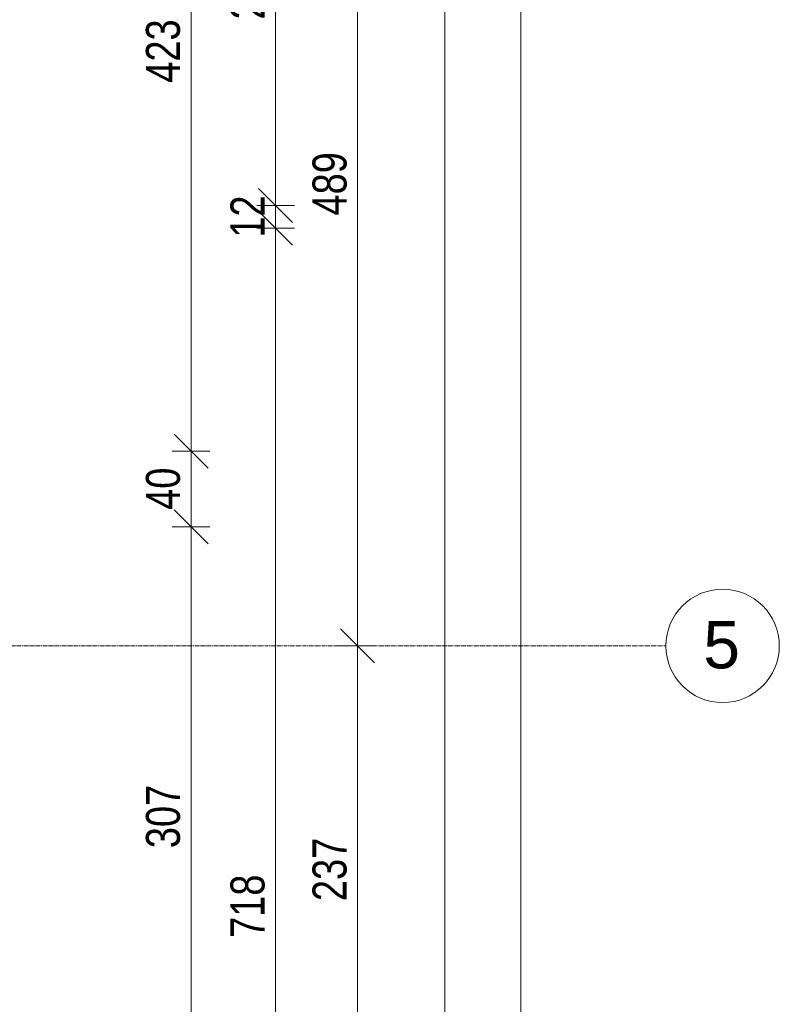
# Model space of a CAD drawing. Header units: centimetres. Extents: x 14852 to 18341, y -10824 to -8518.
# Tile 19 of 20: x 17940 to 18341, y -9558 to -9037. Entities that reach past the tile are written whole.
import ezdxf

# ---------------------------------------------------------------- set-up
doc = ezdxf.new("R2010")
doc.units = ezdxf.units.CM
doc.linetypes.add('Linia siatki', pattern=[0.9925, 0.47, -0.2175, 0.0875, -0.2175])
for name, color, linetype, lineweight in [('A-ANNO-DIMS', 211, 'Continuous', 9), ('A-ANNO-DIMS-100', 211, 'Continuous', 9), ('S-GRID', 1, 'Continuous', 9), ('S-GRID-IDEN', 1, 'Continuous', 9)]:
    doc.layers.add(name, color=color, linetype=linetype, lineweight=lineweight)
doc.styles.add('Arial', font='arial.ttf', dxfattribs={"height": 25})
doc.styles.add('Arial_1', font='arial.ttf', dxfattribs={"width": 0.8, "height": 18})
doc.dimstyles.new('Przekątna_-_1_8_mm_Arial', dxfattribs={"dimscale": 30.48, "dimtxt": 18.364669, "dimasz": 0.590551, "dimexe": 0.328084, "dimexo": 0.0625, "dimgap": 0.016404, "dimtad": 1, "dimdec": 0, "dimdsep": 46, "dimtxsty": 'Arial_1', "dimblk1": 'OBLIQUE', "dimblk2": 'OBLIQUE', "dimsah": 1, "dimcen": 0.09, "dimazin": 0, "dimtfac": 1, "dimtdec": 4, "dimtix": 1, "dimtmove": 0, "dimatfit": 3, "dimfxl": 0.328084, "dimfxlon": 1, "dimtvp": 1, "dimtolj": 1, "dimtzin": 0, "dimarcsym": 2})

# ---------------------------------------------------------------- blocks, each defined once
blk = doc.blocks.new('Siatka - M_Symbol siatki - okrąg-11506-6_Poziom posadzka II pietra inwentaryzacja')
at = {"layer": 'S-GRID-IDEN'}
blk.add_circle((0, 0), 0.3, dxfattribs=at)
blk = doc.blocks.new('DIMBLOCK50-6_Poziom posadzka II pietra inwentaryzacja')
at = {"layer": 'A-ANNO-DIMS-100'}
for p, q in [((18030.13, -9305.71), (18021.13, -9296.71)), ((18030.13, -9305.71), (18020.13, -9305.71)), ((18030.13, -9612.71), (18030.13, -9305.71)), ((18030.13, -9305.71), (18039.13, -9314.71)), ((18030.13, -9305.71), (18040.13, -9305.71)), ((18030.13, -9612.71), (18021.13, -9603.71)), ((18030.13, -9612.71), (18020.13, -9612.71)), ((18030.13, -9612.71), (18039.13, -9621.71)), ((18030.13, -9612.71), (18040.13, -9612.71))]:
    blk.add_line(p, q, dxfattribs=at)
at = {"layer": 'A-ANNO-DIMS-100', "color": 0, "insert": (18006.26, -9475.74), "char_height": 18, "width": 39.6677, "attachment_point": 1, "rotation": 90, "line_spacing_factor": 0.941778, "style": 'Arial_1'}
blk.add_mtext('307', dxfattribs=at)
blk = doc.blocks.new('_Oblique')
at = {"color": 0, "linetype": 'ByBlock', "lineweight": -2}
blk.add_line((-0.5, -0.5), (0.5, 0.5), dxfattribs=at)
blk = doc.blocks.new('DIMBLOCK51-6_Poziom posadzka II pietra inwentaryzacja')
at = {"layer": 'A-ANNO-DIMS-100'}
for p, q in [((18030.13, -9265.71), (18021.13, -9256.71)), ((18030.13, -9265.71), (18020.13, -9265.71)), ((18030.13, -9305.71), (18030.13, -9265.71)), ((18030.13, -9265.71), (18039.13, -9274.71)), ((18030.13, -9265.71), (18040.13, -9265.71)), ((18030.13, -9305.71), (18021.13, -9296.71)), ((18030.13, -9305.71), (18020.13, -9305.71)), ((18030.13, -9305.71), (18039.13, -9314.71)), ((18030.13, -9305.71), (18040.13, -9305.71))]:
    blk.add_line(p, q, dxfattribs=at)
at = {"layer": 'A-ANNO-DIMS-100', "color": 0, "insert": (18006.26, -9296.73), "char_height": 18, "width": 26.4451, "attachment_point": 1, "rotation": 90, "line_spacing_factor": 0.941778, "style": 'Arial_1'}
blk.add_mtext('40', dxfattribs=at)
blk = doc.blocks.new('DIMBLOCK52-6_Poziom posadzka II pietra inwentaryzacja')
at = {"layer": 'A-ANNO-DIMS-100'}
for p, q in [((18030.13, -8842.71), (18021.13, -8833.71)), ((18030.13, -8842.71), (18020.13, -8842.71)), ((18030.13, -9265.71), (18030.13, -8842.71)), ((18030.13, -8842.71), (18039.13, -8851.71)), ((18030.13, -8842.71), (18040.13, -8842.71)), ((18030.13, -9265.71), (18021.13, -9256.71)), ((18030.13, -9265.71), (18020.13, -9265.71)), ((18030.13, -9265.71), (18039.13, -9274.71)), ((18030.13, -9265.71), (18040.13, -9265.71))]:
    blk.add_line(p, q, dxfattribs=at)
at = {"layer": 'A-ANNO-DIMS-100', "color": 0, "insert": (18006.26, -9070.74), "char_height": 18, "width": 39.6677, "attachment_point": 1, "rotation": 90, "line_spacing_factor": 0.941778, "style": 'Arial_1'}
blk.add_mtext('423', dxfattribs=at)
blk = doc.blocks.new('DIMBLOCK57-6_Poziom posadzka II pietra inwentaryzacja')
at = {"layer": 'A-ANNO-DIMS-100'}
for p, q in [((18074.85, -9147.71), (18065.85, -9138.71)), ((18074.85, -9147.71), (18064.85, -9147.71)), ((18074.85, -9865.71), (18074.85, -9147.71)), ((18074.85, -9147.71), (18083.85, -9156.71)), ((18074.85, -9147.71), (18084.85, -9147.71)), ((18074.85, -9865.71), (18065.85, -9856.71)), ((18074.85, -9865.71), (18064.85, -9865.71)), ((18074.85, -9865.71), (18083.85, -9874.71)), ((18074.85, -9865.71), (18084.85, -9865.71))]:
    blk.add_line(p, q, dxfattribs=at)
at = {"layer": 'A-ANNO-DIMS-100', "color": 0, "insert": (18050.98, -9523.24), "char_height": 18, "width": 39.6677, "attachment_point": 1, "rotation": 90, "line_spacing_factor": 0.941778, "style": 'Arial_1'}
blk.add_mtext('718', dxfattribs=at)
blk = doc.blocks.new('DIMBLOCK58-6_Poziom posadzka II pietra inwentaryzacja')
at = {"layer": 'A-ANNO-DIMS-100'}
for p, q in [((18074.85, -9135.71), (18065.85, -9126.71)), ((18074.85, -9135.71), (18064.85, -9135.71)), ((18074.85, -9147.71), (18074.85, -9135.71)), ((18074.85, -9135.71), (18083.85, -9144.71)), ((18074.85, -9135.71), (18084.85, -9135.71)), ((18074.85, -9147.71), (18065.85, -9138.71)), ((18074.85, -9147.71), (18064.85, -9147.71)), ((18074.85, -9147.71), (18083.85, -9156.71)), ((18074.85, -9147.71), (18084.85, -9147.71))]:
    blk.add_line(p, q, dxfattribs=at)
at = {"layer": 'A-ANNO-DIMS-100', "color": 0, "insert": (18050.98, -9152.73), "char_height": 18, "width": 26.4451, "attachment_point": 1, "rotation": 90, "line_spacing_factor": 0.941778, "style": 'Arial_1'}
blk.add_mtext('12', dxfattribs=at)
blk = doc.blocks.new('DIMBLOCK59-6_Poziom posadzka II pietra inwentaryzacja')
at = {"layer": 'A-ANNO-DIMS-100'}
for p, q in [((18074.85, -8905.71), (18065.85, -8896.71)), ((18074.85, -8905.71), (18064.85, -8905.71)), ((18074.85, -9135.71), (18074.85, -8905.71)), ((18074.85, -8905.71), (18083.85, -8914.71)), ((18074.85, -8905.71), (18084.85, -8905.71)), ((18074.85, -9135.71), (18065.85, -9126.71)), ((18074.85, -9135.71), (18064.85, -9135.71)), ((18074.85, -9135.71), (18083.85, -9144.71)), ((18074.85, -9135.71), (18084.85, -9135.71))]:
    blk.add_line(p, q, dxfattribs=at)
at = {"layer": 'A-ANNO-DIMS-100', "color": 0, "insert": (18050.98, -9037.24), "char_height": 18, "width": 39.6677, "attachment_point": 1, "rotation": 90, "line_spacing_factor": 0.941778, "style": 'Arial_1'}
blk.add_mtext('230', dxfattribs=at)
blk = doc.blocks.new('DIMBLOCK65-6_Poziom posadzka II pietra inwentaryzacja')
at = {"layer": 'A-ANNO-DIMS-100'}
for p, q in [((18118.22, -9368.71), (18109.22, -9359.71)), ((18118.22, -9368.71), (18108.22, -9368.71)), ((18118.22, -9605.71), (18118.22, -9368.71)), ((18118.22, -9368.71), (18127.22, -9377.71)), ((18118.22, -9368.71), (18128.22, -9368.71)), ((18118.22, -9605.71), (18109.22, -9596.71)), ((18118.22, -9605.71), (18108.22, -9605.71)), ((18118.22, -9605.71), (18127.22, -9614.71)), ((18118.22, -9605.71), (18128.22, -9605.71))]:
    blk.add_line(p, q, dxfattribs=at)
at = {"layer": 'A-ANNO-DIMS-100', "color": 0, "insert": (18094.36, -9503.74), "char_height": 18, "width": 39.6677, "attachment_point": 1, "rotation": 90, "line_spacing_factor": 0.941778, "style": 'Arial_1'}
blk.add_mtext('237', dxfattribs=at)
blk = doc.blocks.new('DIMBLOCK66-6_Poziom posadzka II pietra inwentaryzacja')
at = {"layer": 'A-ANNO-DIMS-100'}
for p, q in [((18118.22, -8880.21), (18109.22, -8871.21)), ((18118.22, -8880.21), (18108.22, -8880.21)), ((18118.22, -9368.71), (18118.22, -8880.21)), ((18118.22, -8880.21), (18127.22, -8889.21)), ((18118.22, -8880.21), (18128.22, -8880.21)), ((18118.22, -9368.71), (18109.22, -9359.71)), ((18118.22, -9368.71), (18108.22, -9368.71)), ((18118.22, -9368.71), (18127.22, -9377.71)), ((18118.22, -9368.71), (18128.22, -9368.71))]:
    blk.add_line(p, q, dxfattribs=at)
at = {"layer": 'A-ANNO-DIMS-100', "color": 0, "insert": (18094.36, -9140.99), "char_height": 18, "width": 39.6677, "attachment_point": 1, "rotation": 90, "line_spacing_factor": 0.941778, "style": 'Arial_1'}
blk.add_mtext('489', dxfattribs=at)
blk = doc.blocks.new('DIMBLOCK68-6_Poziom posadzka II pietra inwentaryzacja')
at = {"layer": 'A-ANNO-DIMS-100'}
for p, q in [((18164.29, -8842.71), (18155.29, -8833.71)), ((18164.29, -8842.71), (18154.29, -8842.71)), ((18164.29, -10415.71), (18164.29, -8842.71)), ((18164.29, -8842.71), (18173.29, -8851.71)), ((18164.29, -8842.71), (18174.29, -8842.71)), ((18164.29, -10415.71), (18155.29, -10406.71)), ((18164.29, -10415.71), (18154.29, -10415.71)), ((18164.29, -10415.71), (18173.29, -10424.71)), ((18164.29, -10415.71), (18174.29, -10415.71))]:
    blk.add_line(p, q, dxfattribs=at)
at = {"layer": 'A-ANNO-DIMS-100', "color": 0, "insert": (18140.42, -9651.25), "char_height": 18, "width": 52.8902, "attachment_point": 1, "rotation": 90, "line_spacing_factor": 0.941778, "style": 'Arial_1'}
blk.add_mtext('1573', dxfattribs=at)
blk = doc.blocks.new('DIMBLOCK70-6_Poziom posadzka II pietra inwentaryzacja')
at = {"layer": 'A-ANNO-DIMS-100'}
for p, q in [((18204.62, -8812.71), (18195.62, -8803.71)), ((18204.62, -8812.71), (18194.62, -8812.71)), ((18204.62, -10415.71), (18204.62, -8812.71)), ((18204.62, -8812.71), (18213.62, -8821.71)), ((18204.62, -8812.71), (18214.62, -8812.71)), ((18204.62, -10415.71), (18195.62, -10406.71)), ((18204.62, -10415.71), (18194.62, -10415.71)), ((18204.62, -10415.71), (18213.62, -10424.71)), ((18204.62, -10415.71), (18214.62, -10415.71))]:
    blk.add_line(p, q, dxfattribs=at)
at = {"layer": 'A-ANNO-DIMS-100', "color": 0, "insert": (18180.75, -9636.25), "char_height": 18, "width": 52.8902, "attachment_point": 1, "rotation": 90, "line_spacing_factor": 0.941778, "style": 'Arial_1'}
blk.add_mtext('1603', dxfattribs=at)

msp = doc.modelspace()

# ---------------------------------------------------------------- linework, layer by layer
at = {"layer": 'S-GRID', "linetype": 'Linia siatki'}
msp.add_line((14852.38, -9368.71), (18281.26, -9368.71), dxfattribs=at)

# ---------------------------------------------------------------- block references
at = {"layer": 'S-GRID-IDEN', "xscale": 99.99999999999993, "yscale": 99.99999999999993, "zscale": 99.99999999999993, "rotation": 269.9999999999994}
msp.add_blockref('Siatka - M_Symbol siatki - okrąg-11506-6_Poziom posadzka II pietra inwentaryzacja', (18311.26, -9368.71), dxfattribs=at)

# ---------------------------------------------------------------- dimensions: what is measured, and where the dimension line sits
at = {"layer": 'A-ANNO-DIMS'}
for base, p1, p2, override, picture, middle in [((18204.62, -8812.71), (18194.62, -10415.71), (18194.62, -8812.71), {"dimpost": '<>', "dimfxl": 1603}, 'DIMBLOCK70-6_Poziom posadzka II pietra inwentaryzacja', (18194.92, -9614.21)), ((18030.13, -8842.71), (18020.13, -9265.71), (18020.13, -8842.71), {"dimpost": '<>', "dimfxl": 423}, 'DIMBLOCK52-6_Poziom posadzka II pietra inwentaryzacja', (18020.43, -9054.21)), ((18164.29, -8842.71), (18154.29, -10415.71), (18154.29, -8842.71), {"dimpost": '<>', "dimfxl": 1573}, 'DIMBLOCK68-6_Poziom posadzka II pietra inwentaryzacja', (18154.59, -9629.21)), ((18118.22341241, -8880.2148915), (18108.22341241, -9368.7148915), (18108.22341241, -8880.2148915), {"dimpost": '<>', "dimfxl": 488.5}, 'DIMBLOCK66-6_Poziom posadzka II pietra inwentaryzacja', (18108.53309858, -9124.4648915)), ((18074.85, -8905.71), (18064.85, -9135.71), (18064.85, -8905.71), {"dimpost": '<>', "dimfxl": 230}, 'DIMBLOCK59-6_Poziom posadzka II pietra inwentaryzacja', (18065.16, -9020.71)), ((18074.85, -9135.71), (18064.85, -9147.71), (18064.85, -9135.71), {"dimpost": '<>', "dimfxl": 12}, 'DIMBLOCK58-6_Poziom posadzka II pietra inwentaryzacja', (18065.31, -9141.71)), ((18074.85, -9147.71), (18064.85, -9865.71), (18064.85, -9147.71), {"dimpost": '<>', "dimfxl": 718}, 'DIMBLOCK57-6_Poziom posadzka II pietra inwentaryzacja', (18065.16, -9506.71)), ((18030.13, -9265.71), (18020.13, -9305.71), (18020.13, -9265.71), {"dimpost": '<>', "dimfxl": 40}, 'DIMBLOCK51-6_Poziom posadzka II pietra inwentaryzacja', (18020.44, -9285.71)), ((18030.13, -9305.71), (18020.13, -9612.71), (18020.13, -9305.71), {"dimpost": '<>', "dimfxl": 307}, 'DIMBLOCK50-6_Poziom posadzka II pietra inwentaryzacja', (18020.43, -9459.21)), ((18118.22, -9368.71), (18108.22, -9605.71), (18108.22, -9368.71), {"dimpost": '<>', "dimfxl": 237}, 'DIMBLOCK65-6_Poziom posadzka II pietra inwentaryzacja', (18108.53, -9487.21))]:
    dim = msp.add_linear_dim(base=base, p1=p1, p2=p2, angle=90, dimstyle='Przekątna_-_1_8_mm_Arial', override=override, dxfattribs=at)
    dim.commit()
    dim.dimension.update_dxf_attribs({"geometry": picture, "text_midpoint": middle})

# ---------------------------------------------------------------- next in the draw order: texts
at = {"layer": 'S-GRID-IDEN', "insert": (18301.05, -9355.6), "char_height": 25, "width": 23.2489, "attachment_point": 1, "style": 'Arial', "bg_fill": 3, "box_fill_scale": 1.25, "bg_fill_color": 256, "bg_fill_true_color": 13158600, "bg_fill_transparency": 0}
msp.add_mtext('\\fArial|b0|i0|c238|p34|;5', dxfattribs=at)

doc.saveas('drawing.dxf')
